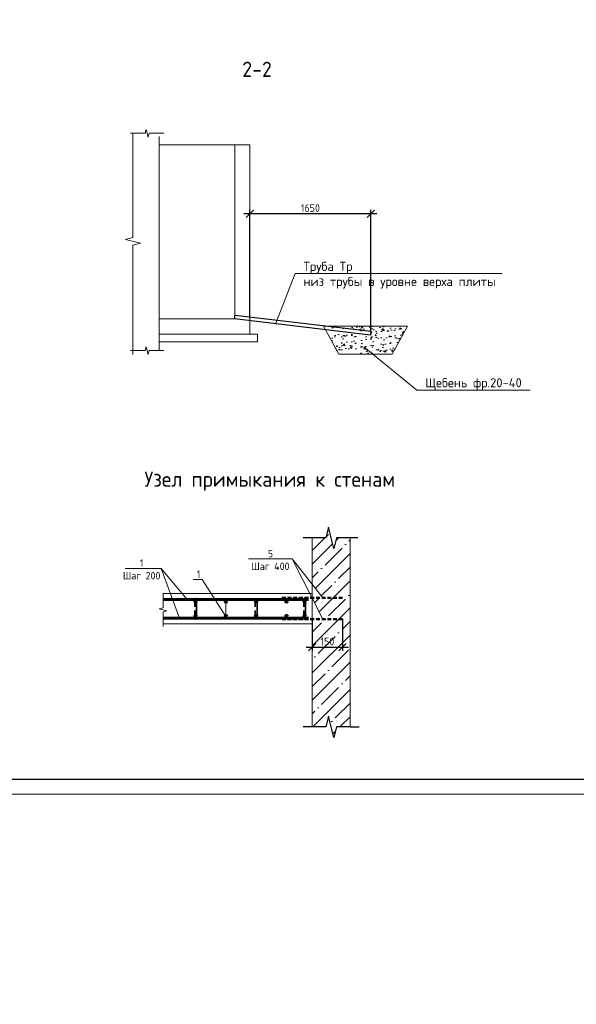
# Model space of a CAD drawing. Header units: millimetres. Extents: x 130535 to 3472113, y -52734 to 121434.
# Tile 23 of 100: x 364888 to 383269, y -14727 to 17792. Entities that reach past the tile are written whole.
import ezdxf
from ezdxf import colors
from ezdxf.entities.mleader import LeaderData, LeaderLine
from ezdxf.enums import TextEntityAlignment as Align
from ezdxf.math import Vec2, Vec3

# ---------------------------------------------------------------- set-up
doc = ezdxf.new("R2010")
doc.units = ezdxf.units.MM
doc.linetypes.add('DASHED2', pattern=[0.375, 0.25, -0.125])
doc.layers.get('DEFPOINTS').update_dxf_attribs({"color": 1, "lineweight": 0})
for name, color, linetype in [('ИЗМ', 3, 'Continuous'), ('Колонны', 7, 'Continuous'), ('ТОЛСТЫЕ_ОСНОВНЫЕ', 6, 'Continuous')]:
    doc.layers.add(name, color=color, linetype=linetype)
for name, color, linetype, lineweight in [('Основная 0.35', 200, 'Continuous', 35), ('Основная 0.60', 142, 'Continuous', 60), ('РАЗМЕРЫ', 1, 'Continuous', 9), ('Символы 0.20', 1, 'Continuous', 20), ('Текст 5.00', 82, 'Continuous', 50), ('Тонкая', 81, 'Continuous', 20), ('Тонкая 0.20', 30, 'Continuous', 20), ('ТОНКИЕ', 7, 'Continuous', 9), ('штриховка', 7, 'Continuous', 18)]:
    doc.layers.add(name, color=color, linetype=linetype, lineweight=lineweight)
doc.styles.add('GOST-2.304_Type-B', font='GOST_Common.ttf')
doc.styles.add('ГОСТ', font='isocpeur.TTF')
doc.dimstyles.new('СПДС', dxfattribs={"dimscale": 100, "dimtxt": 2.5, "dimasz": 2.5, "dimexe": 1.25, "dimexo": 0, "dimtad": 1, "dimdec": 0, "dimtxsty": 'GOST-2.304_Type-B', "dimblk": 'ARCHTICK', "dimcen": 2.5, "dimdle": 2, "dimadec": 0, "dimazin": 2, "dimtfac": 0.75, "dimtdec": 0, "dimtmove": 1, "dimatfit": 3, "dimfxl": 1, "dimtolj": 1, "dimarcsym": 1})

# ---------------------------------------------------------------- blocks, each defined once
blk = doc.blocks.new('*U5')
at = {"layer": 'ТОЛСТЫЕ_ОСНОВНЫЕ', "color": 6}
blk.add_lwpolyline([(20, 5), (589, 5), (589, 415), (20, 415)], close=True, dxfattribs=at)
at = {"layer": 'ТОНКИЕ'}
blk.add_lwpolyline([(0, 0), (594, 0), (594, 420), (0, 420)], close=True, dxfattribs=at)
blk = doc.blocks.new('_ArchTick')
at = {"color": 0, "linetype": 'ByBlock', "const_width": 0.15}
blk.add_lwpolyline([(-0.5, -0.5), (0.5, 0.5)], dxfattribs=at)
blk = doc.blocks.new('*D405')
at = {"layer": 'DEFPOINTS', "color": 0, "linetype": 'Continuous', "lineweight": 0, "transparency": 16777216}
for p in [(372491, 11382), (372491, 7924), (376485, 7501)]:
    blk.add_point(p, dxfattribs=at)
at = {"layer": 'РАЗМЕРЫ', "color": 0, "linetype": 'Continuous', "lineweight": -2, "transparency": 16777216}
for p, q in [((376685, 11382), (372291, 11382)), ((372491, 7924), (372491, 11507)), ((376485, 7501), (376485, 11507))]:
    blk.add_line(p, q, dxfattribs=at)
at = {"layer": 'РАЗМЕРЫ', "color": 0, "linetype": 'Continuous', "lineweight": -2, "transparency": 16777216, "xscale": 250, "yscale": 250, "zscale": 250, "rotation": 180}
blk.add_blockref('_ArchTick', (372491, 11382), dxfattribs=at)
at = {"layer": 'РАЗМЕРЫ', "color": 0, "linetype": 'Continuous', "lineweight": -2, "transparency": 16777216, "xscale": 250, "yscale": 250, "zscale": 250}
blk.add_blockref('_ArchTick', (376485, 11382), dxfattribs=at)
at = {"layer": 'РАЗМЕРЫ', "color": 0, "linetype": 'Continuous', "lineweight": 0, "transparency": 16777216, "insert": (374488, 11570), "char_height": 250, "attachment_point": 5, "style": 'GOST-2.304_Type-B'}
blk.add_mtext('\\A1;1650', dxfattribs=at)
blk = doc.blocks.new('_None')
blk = doc.blocks.new('*D554')
at = {"layer": 'DEFPOINTS', "color": 0, "linetype": 'Continuous', "lineweight": 0, "transparency": 16777216}
for p in [(374548, -2005), (375548, -2005), (375548, -2932)]:
    blk.add_point(p, dxfattribs=at)
at = {"layer": 'РАЗМЕРЫ', "color": 0, "linetype": 'Continuous', "lineweight": -2, "transparency": 16777216}
for p, q in [((374548, -2005), (374548, -3057)), ((375548, -2005), (375548, -3057)), ((374348, -2932), (375748, -2932))]:
    blk.add_line(p, q, dxfattribs=at)
at = {"layer": 'РАЗМЕРЫ', "color": 0, "linetype": 'Continuous', "lineweight": -2, "transparency": 16777216, "xscale": 250, "yscale": 250, "zscale": 250, "rotation": 180}
blk.add_blockref('_ArchTick', (374548, -2932), dxfattribs=at)
at = {"layer": 'РАЗМЕРЫ', "color": 0, "linetype": 'Continuous', "lineweight": -2, "transparency": 16777216, "xscale": 250, "yscale": 250, "zscale": 250}
blk.add_blockref('_ArchTick', (375548, -2932), dxfattribs=at)
at = {"layer": 'РАЗМЕРЫ', "color": 0, "linetype": 'Continuous', "lineweight": 0, "transparency": 16777216, "insert": (375048, -2744), "char_height": 250, "attachment_point": 5, "style": 'GOST-2.304_Type-B'}
blk.add_mtext('\\A1;150', dxfattribs=at)

msp = doc.modelspace()

# ---------------------------------------------------------------- hatches: boundary and pattern name
at = {"layer": 'Колонны', "linetype": 'Continuous', "lineweight": 0}
h = msp.add_hatch(dxfattribs=at)
h.set_pattern_fill('AR-CONC', color=256, scale=2.5)
h.set_pattern_definition([(50, (671123.8, 526713.28), (455.46167, -39.84771), [47.625, -523.875]), (355, (671123.8, 526713.3), (-88.10855, 477.6421), [38.1, -419.10146]), (100.451445, (671161.75, 526709.96), (367.35312, 437.79438), [40.47502, -445.2256]), (46.1842, (671123.8, 526840.3), (677.6976, -105.1058), [71.4375, -785.8125]), (96.63556, (671180.27, 526831.5), (593.5103, 618.5653), [60.71256, -667.839]), (351.18415, (671123.8, 526840.3), (593.5103, 618.5653), [57.1499, -628.6493]), (21, (671187.3, 526808.53), (379.03598, -255.663), [47.625, -523.875]), (326, (671187.3, 526808.53), (154.50507, 460.4699), [38.1, -419.1]), (71.451445, (671218.9, 526787.22), (533.54105, 204.80692), [40.47502, -445.22484]), (37.5, (671123.79, 526713.28), (7.72151, 211.387597), [0, -414.02, 0, -425.45, 0, -420.6875]), (7.5, (671123.8, 526713.28), (167.04916, 250.45144), [0, -242.57, 0, -404.495, 0, -160.3375]), (327.5, (670982.19, 526713.28), (338.97649, -14.32186), [0, -158.75, 0, -495.3, 0, -657.225]), (317.5, (670918.7, 526713.28), (370.32295, 63.56623), [0, -206.375, 0, -328.93, 0, -466.725])])
h.paths.add_polyline_path([(375017.5, 7499.4), (376471.6, 7327.5), (376484.9, 7451.8), (374945.5, 7633.7), (374924.5, 7672.9), (377689.9, 7672.9), (377189.9, 6739.7), (375424.5, 6739.7)])
at = {"layer": 'штриховка', "linetype": 'Continuous', "lineweight": 0}
h = msp.add_hatch(dxfattribs=at)
h.set_pattern_fill('ANSI35', color=256, scale=100)
h.set_pattern_definition([(45, (-210767.5, 123035), (-449.0128, 449.0128), []), (45, (-210318.5, 123035), (-449.0128, 449.0128), [793.75, -158.75, 0, -158.75])])
h.paths.add_polyline_path([(374547.7, -2163.8), (374547.7, -2163.8), (374547.7, -2005.5), (374895.7, -2005.5), (374547.7, -1322.4), (374547.7, -1303), (374895.7, -1303), (374547.7, -861.5), (374547.7, 676.2), (374997.7, 676.2), (375085.2, 1026.2), (375260.2, 326.2), (375347.7, 676.2), (375797.7, 676.2), (375797.7, -5563.8), (375347.7, -5563.8), (375260.2, -5913.8), (375085.2, -5213.8), (374997.7, -5563.8), (374547.7, -5563.8)])

# ---------------------------------------------------------------- linework, layer by layer
at = {"color": 0, "linetype": 'ByBlock', "lineweight": -2}
for p, q in [((374547.7, 676.2), (374247.7, 676.2)), ((374997.7, 676.2), (374547.7, 676.2)), ((376059.1, 676.2), (375347.7, 676.2)), ((374547.7, -5563.8), (374247.7, -5563.8)), ((374997.7, -5563.8), (374547.7, -5563.8)), ((375797.7, -5563.8), (375347.7, -5563.8)), ((375797.7, -5563.8), (376097.7, -5563.8))]:
    msp.add_line(p, q, dxfattribs=at)
at = {"linetype": 'DASHED2', "lineweight": 50, "ltscale": 500}
for p, q in [((373547.7, -1303), (375547.7, -1303)), ((373547.7, -2005.5), (375547.7, -2005.5))]:
    msp.add_line(p, q, dxfattribs=at)
at = {"linetype": 'ByBlock', "lineweight": 20, "ltscale": 0.5}
msp.add_lwpolyline([(368628, 14058.7), (368628, 10596.2), (368378, 10533.7), (368878, 10408.7), (368628, 10346.2), (368628, 6733.7)], dxfattribs=at)
at = {"color": 0, "linetype": 'ByBlock', "lineweight": -2}
for points in [[(375347.7, 676.2), (375260.2, 326.2), (375085.2, 1026.2), (374997.7, 676.2)], [(375347.7, -5563.8), (375260.2, -5913.8), (375085.2, -5213.8), (374997.7, -5563.8)]]:
    msp.add_lwpolyline(points, dxfattribs=at)
at = {"layer": 'ИЗМ', "linetype": 'Continuous', "lineweight": 30}
msp.add_lwpolyline([(371998.1, 8031.7), (376484.9, 7501.4), (376471.6, 7377.2), (371984.8, 7907.4), (371998.1, 8031.7)], dxfattribs=at)
at = {"layer": 'ИЗМ', "linetype": 'Continuous', "lineweight": 0}
msp.add_lwpolyline([(377689.9, 7672.9), (374924.5, 7672.9), (375424.5, 6739.7), (377189.9, 6739.7)], close=True, dxfattribs=at)
at = {"layer": 'Основная 0.35'}
for p, q in [((370667.7, -1353.8), (370667.7, -1603.8)), ((370727.7, -1353.8), (370727.7, -1973.8)), ((372667.7, -1353.8), (372667.7, -1603.8)), ((372727.7, -1353.8), (372727.7, -1973.8)), ((374267.7, -1353.8), (374267.7, -1603.8)), ((374327.7, -1353.8), (374327.7, -1973.8)), ((370667.7, -1973.8), (370667.7, -1723.8)), ((372667.7, -1973.8), (372667.7, -1723.8)), ((374267.7, -1973.8), (374267.7, -1723.8))]:
    msp.add_line(p, q, dxfattribs=at)
for centre, start, end in [((370697.7, -1353.8), 0, 180), ((374297.7, -1353.8), 0, 180), ((370697.7, -1973.8), 180, 0), ((374297.7, -1973.8), 180, 0)]:
    msp.add_arc(centre, 30, start, end, dxfattribs=at)
at = {"layer": 'Основная 0.60'}
for p, q in [((369620.3, -1353.8), (374422.7, -1353.8)), ((369620.3, -1973.8), (374422.7, -1973.8))]:
    msp.add_line(p, q, dxfattribs=at)
for centre in [(370697.7, -1413.8), (371697.7, -1413.8), (372697.7, -1413.8), (373697.7, -1413.8), (374297.7, -1413.8), (370697.7, -1913.8), (371697.7, -1913.8), (372697.7, -1913.8), (373697.7, -1913.8), (374297.7, -1913.8)]:
    msp.add_circle(centre, 30, dxfattribs=at)
at = {"layer": 'РАЗМЕРЫ', "linetype": 'Continuous', "lineweight": 0}
for p, q in [((373883.6, -18.9), (374895.7, -2005.5)), ((369561.8, -330), (370162.2, -1973.8))]:
    msp.add_line(p, q, dxfattribs=at)
at = {"layer": 'Символы 0.20'}
for points in [[(369561.8, -330), (368367.1, -330)], [(370420.8, -1353.8), (369561.8, -330)]]:
    msp.add_lwpolyline(points, dxfattribs=at)
at = {"layer": 'Тонкая'}
for points in [[(368543.6, 14039.3), (368618.6, 14039.3), (369033.4, 14039.3), (369064.6, 14164.3), (369127.1, 13914.3), (369158.4, 14039.3), (369573.1, 14039.3), (369648.1, 14039.3)], [(368543.6, 6861.6), (368618.6, 6861.6), (369033.4, 6861.6), (369064.6, 6986.6), (369127.1, 6736.6), (369158.4, 6861.6), (369573.1, 6861.6), (369648.1, 6861.6)], [(369620.3, -2252), (369620.3, -2177), (369620.3, -1762.2), (369745.3, -1731), (369495.3, -1668.5), (369620.3, -1637.2), (369620.3, -1222.5), (369620.3, -1147.5)]]:
    msp.add_lwpolyline(points, dxfattribs=at)
at = {"layer": 'Тонкая 0.20'}
for p, q in [((369491.4, 13933.7), (369491.4, 6861.6)), ((371991.4, 13657.4), (369491.4, 13657.4)), ((371991.4, 13657.4), (372491.4, 13657.4)), ((371991.4, 7919.9), (371991.4, 13657.4)), ((372491.4, 13657.4), (372491.4, 7919.9)), ((371991.4, 7907.4), (371991.4, 10989.7)), ((372491.4, 10989.7), (372491.4, 7407.4)), ((369491.4, 7907.4), (371991.4, 7907.4)), ((372741.4, 7407.4), (369491.4, 7407.4)), ((372741.4, 7157.4), (369491.4, 7157.4)), ((372741.4, 7407.4), (372741.4, 7157.4))]:
    msp.add_line(p, q, dxfattribs=at)
at = {"layer": 'Тонкая 0.20', "ltscale": 6}
for p, q in [((374547.7, -5563.8), (374547.7, 676.2)), ((375797.7, 676.2), (375797.7, -5563.8))]:
    msp.add_line(p, q, dxfattribs=at)
at = {"layer": 'Тонкая 0.20'}
for points in [[(374547.7, -1163.8), (369620.3, -1163.8)], [(369620.3, -2163.8), (374547.7, -2163.8), (374547.7, -1163.8)]]:
    msp.add_lwpolyline(points, dxfattribs=at)

# ---------------------------------------------------------------- block references
at = {"xscale": 100, "yscale": 100, "zscale": 100}
msp.add_blockref('*U5', (344595.6, -7790.1), dxfattribs=at)

# ---------------------------------------------------------------- texts
at = {"insert": (153574.3, 18462.6), "char_height": 330, "attachment_point": 1, "style": 'ГОСТ'}
msp.add_mtext_dynamic_manual_height_columns('\\pi10055.14148;{\\H1.5152x;\\P\\pi7542.56108;Общие указания\\P\\pi1650;}1.^IРабочая документация разработана в соответствии с заданием на проектирование, требованиями действующих технических регламентов, стандартов, сводов правил и других документов, содержащих установленные требования.\\P2.^IРабочая документация выполнена в соответствии со следующими нормативными и техническими документами:\\P-^IСП 20.13330.2016 "Нагрузки и Воздействия";\\P-^IСП 63.13330.2012 "Бетонные и железобетонные конструкции. Основные положения";\\P-^IСП 22.13330.2016 "Основания зданий и сооружений";\\P-^IСП 45.13330.2012 "Земляные сооружения, основания и фундаменты".\\P3.   За относительную отметку 0,000 принята отметка чистого пола первого этажа.\\P4.^IПеречень видов работ, для которых необходимо составлять акты освидетельствования скрытых работ:\\P-^Iармирование конструкций;\\P-^Iосвидетельствование опалубки перед бетонированием;\\P-^Iвыполнение сварочных работ;\\P-^Iотбор контрольных проб бетона;\\P-^Iсоответствие законченных железобетонных конструкций проекту с отображением качества работ;\\P-^Iустройство монолитных конструкций, выполняемых в зимнее время;  \\P\\pi0;        -    устройство гидроизоляции;\\P\\pi1650;-^Iуплотнение грунтов и обратную засыпку.\\PЗапрещается выполнение последующих работ при отсутствии актов освидетельствования предшествующих скрытых работ во всех случаях.\\P\\pi0;        5. Проект рассчитан на производство работ в период положительных температур. В случае выполнения работ при отрицательных температурах необходимо выполнять требования СНиП часть 3 по производству работ и ППР.\\P        6. При минимальной температуре воздуха до минус 15°С допускается:\\P\\pi1650;-выдерживание бетона в конструкции методом термоса, при предварительном разогреве бетонной смеси;\\P -форсированный электроразогрев бетона в конструкции с повторным уплотнением.\\PПри минимальной температуре воздуха до минус 25°С допускается:\\P -обогрев бетона в греющей опалубке с помощью низкотемпературных электронагревателей;\\P -электродный сквозной прогрев бетона;\\P -электрообогрев с помощью греющего провода.', width=18460.283, gutter_width=5800, heights=[33815.2], dxfattribs=at)
at = {"layer": 'Символы 0.20', "insert": (368914.7, -30), "char_height": 250, "attachment_point": 2, "style": 'GOST-2.304_Type-B'}
msp.add_mtext('1\\PШаг 200', dxfattribs=at)
at = {"layer": 'Текст 5.00', "style": 'GOST-2.304_Type-B'}
msp.add_text('2-2', height=500, dxfattribs=at).set_placement((372726.3, 16153.8), align=Align.MIDDLE_CENTER)
at = {"layer": 'ТОНКИЕ', "linetype": 'Continuous', "lineweight": 0, "style": 'GOST-2.304_Type-B'}
msp.add_text('Узел примыкания к стенам', height=500, dxfattribs=at).set_placement((373146.6, 2616.2), align=Align.MIDDLE_CENTER)

# ---------------------------------------------------------------- dimensions: what is measured, and where the dimension line sits
at = {"layer": 'РАЗМЕРЫ', "color": 3, "linetype": 'Continuous', "lineweight": 0}
dim = msp.add_linear_dim(base=(372491.4, 11382.1), p1=(376484.9, 7501.4), p2=(372491.4, 7923.8), angle=180, text='1650', dimstyle='СПДС', override={"dimlfac": 0.2}, dxfattribs=at)
dim.commit()
dim.dimension.update_dxf_attribs({"geometry": '*D405', "text_midpoint": (374488.1, 11569.6)})
at = {"layer": 'РАЗМЕРЫ', "linetype": 'Continuous', "lineweight": 0}
dim = msp.add_linear_dim(base=(375547.7, -2931.7), p1=(374547.7, -2005.5), p2=(375547.7, -2005.5), text='150', dimstyle='СПДС', dxfattribs=at)
dim.commit()
dim.dimension.update_dxf_attribs({"geometry": '*D554', "text_midpoint": (375047.7, -2744.2)})

# ---------------------------------------------------------------- leaders
at = {"layer": 'Символы 0.20', "ltscale": 100}
ml = msp.add_multileader_mtext('Standard', dxfattribs=at)
ml.set_content('Труба Тр\\Pниз трубы в уровне верха плиты', color=256, style='ГОСТ')
ml.set_leader_properties(color=256, linetype='ByLayer', lineweight=-1)
ml.set_arrow_properties(name='NONE')
ml.build(insert=Vec2(0, 0))
ml.multileader.update_dxf_attribs({"text_left_attachment_type": 6, "text_right_attachment_type": 6, "dogleg_length": 2.5, "arrow_head_size": 45, "scale": 100})
ctx = ml.context
ctx.base_point, ctx.scale, ctx.char_height, ctx.arrow_head_size, ctx.landing_gap_size, ctx.plane_origin = Vec3(374236, 9404.1), 100, 300, 45, 22.5, Vec3(368339.5, 6093.6)
ctx.left_attachment, ctx.right_attachment = 6, 6
notes = []
notes.append((ctx, [(1, (1, 1, 0), (373986, 9404.1), (1, 0), 250, [(0, [(373346.6, 7763.7)], 0, [])])]))
ctx.mtext.insert, ctx.mtext.width, ctx.mtext.flow_direction = Vec3(374258.5, 9794.1), 6442.783, 5
ml = msp.add_multileader_mtext('Standard', dxfattribs=at)
ml.set_content('Щебень фр.20-40', color=256, style='ГОСТ')
ml.set_leader_properties(color=256, linetype='ByLayer', lineweight=-1)
ml.set_arrow_properties(name='NONE')
ml.build(insert=Vec2(0, 0))
ml.multileader.update_dxf_attribs({"text_left_attachment_type": 6, "text_right_attachment_type": 6, "dogleg_length": 2.5, "arrow_head_size": 45, "scale": 100})
ctx = ml.context
ctx.base_point, ctx.scale, ctx.char_height, ctx.arrow_head_size, ctx.landing_gap_size, ctx.plane_origin = Vec3(378255, 5560.4), 100, 300, 45, 22.5, Vec3(372358.5, 2249.9)
ctx.left_attachment, ctx.right_attachment = 6, 6
notes.append((ctx, [(1, (1, 1, 0), (378005, 5560.4), (1, 0), 250, [(0, [(376254, 6986.9)], 0, [])])]))
ctx.mtext.insert, ctx.mtext.width, ctx.mtext.flow_direction = Vec3(378277.5, 5950.4), 2129.129, 5
at = {"layer": 'Символы 0.20'}
ml = msp.add_multileader_mtext('Standard', dxfattribs=at)
ml.set_content('5\\PШаг 400', color=256, style='GOST-2.304_Type-B')
ml.set_leader_properties(color=256, linetype='ByLayer', lineweight=-1)
ml.set_arrow_properties(name='NONE')
ml.build(insert=Vec2(0, 0))
ml.multileader.update_dxf_attribs({"text_left_attachment_type": 6, "text_right_attachment_type": 6, "dogleg_length": 1, "arrow_head_size": 18, "scale": 20})
ctx = ml.context
ctx.base_point, ctx.scale, ctx.char_height, ctx.arrow_head_size, ctx.landing_gap_size, ctx.plane_origin = Vec3(372555, -18.9), 20, 250, 18, 9, Vec3(375029.1, 105.7)
ctx.left_attachment, ctx.right_attachment, ctx.text_align_type = 6, 6, 1
notes.append((ctx, [(0, (1, 1, 0), (373883.6, -18.9), (-1, 0), 100, [(0, [(374895.7, -1303)], 0, [])])]))
ctx.mtext.insert, ctx.mtext.alignment, ctx.mtext.flow_direction = Vec3(373169.3, 281.1), 2, 5
ml = msp.add_multileader_mtext('Standard', dxfattribs=at)
ml.set_content('1', color=256, style='GOST-2.304_Type-B')
ml.set_leader_properties(color=256, linetype='ByLayer', lineweight=-1)
ml.set_arrow_properties(name='NONE')
ml.build(insert=Vec2(0, 0))
ml.multileader.update_dxf_attribs({"text_left_attachment_type": 6, "text_right_attachment_type": 6, "dogleg_length": 1, "arrow_head_size": 18, "scale": 20})
ctx = ml.context
ctx.base_point, ctx.scale, ctx.char_height, ctx.arrow_head_size, ctx.landing_gap_size, ctx.plane_origin = Vec3(370723.1, -697.8), 20, 250, 18, 9, Vec3(373164.5, 3456.2)
ctx.left_attachment, ctx.right_attachment = 6, 6
notes.append((ctx, [(0, (1, 1, 0), (370916.1, -697.8), (-1, 0), 100, [(1, [(371697.7, -1413.8), (371697.7, -1913.8)], 0, [])])]))
ctx.mtext.insert, ctx.mtext.width, ctx.mtext.flow_direction = Vec3(370732.1, -397.8), 28.429, 5
for ctx, leaders in notes:
    for number, flags, end, landing, length, lines in leaders:
        leader = LeaderData()
        leader.index, (leader.has_last_leader_line, leader.has_dogleg_vector, leader.attachment_direction) = number, flags
        leader.last_leader_point, leader.dogleg_vector, leader.dogleg_length = Vec3(end), Vec3(landing), length
        for number, points, colour, breaks in lines:
            line = LeaderLine()
            line.index, line.vertices, line.color, line.breaks = number, Vec3.list(points), colors.encode_raw_color(colour), breaks
            leader.lines.append(line)
        ctx.leaders.append(leader)

doc.saveas('drawing.dxf')
